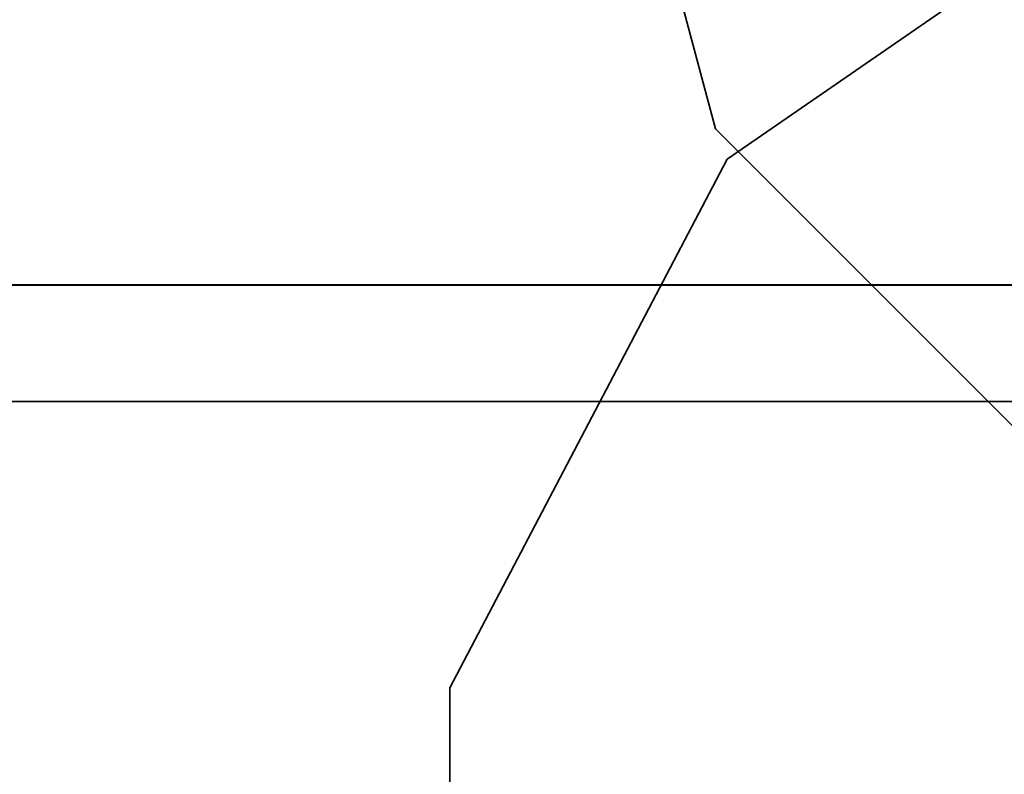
# Model space of a CAD drawing. Header units: millimetres. Extents: x 0 to 1340, y 0 to 800.
# Tile 55 of 100: x 276.49 to 278.6, y 272.12 to 273.73. Entities that reach past the tile are written whole.
import ezdxf

# ---------------------------------------------------------------- set-up
doc = ezdxf.new("R2010")
doc.units = ezdxf.units.MM
doc.layers.add('OUTLINE', color=7, linetype='Continuous', lineweight=35, true_color=0x141414)
doc.layers.add('REFRIG', color=7, linetype='Continuous', lineweight=40, true_color=0xc83c28)

msp = doc.modelspace()

# ---------------------------------------------------------------- linework, layer by layer
at = {"layer": 'OUTLINE'}
for points in [[(282.3333, 274.6667), (282.0207, 275.8333), (281.1667, 276.6874), (280, 277), (278.8333, 276.6874), (277.9793, 275.8333), (277.6667, 274.6667), (277.9793, 273.5), (278.8333, 272.6459), (280, 272.3333), (281.1667, 272.6459), (282.0207, 273.5), (282.3333, 274.6667)], [(282.6667, 271.6667), (282.3612, 272.9059), (281.5148, 273.8613), (280.3214, 274.3139), (279.0544, 274.16), (278.004, 273.435), (277.4108, 272.3048), (277.4108, 271.0285), (278.004, 269.8983), (279.0544, 269.1733), (280.3214, 269.0194), (281.5148, 269.472), (282.3612, 270.4274), (282.6667, 271.6667)], [(275.3333, 272.9167), (280, 272.9167)], [(275.3333, 272.9167), (280, 272.9167)]]:
    msp.add_lwpolyline(points, dxfattribs=at)
at = {"layer": 'REFRIG'}
msp.add_lwpolyline([(275.2, 273.1667), (276, 273.1667), (276.8, 273.1667), (277.6, 273.1667), (278.4, 273.1667), (279.2, 273.1667), (280, 273.1667)], dxfattribs=at)

doc.saveas('drawing.dxf')
